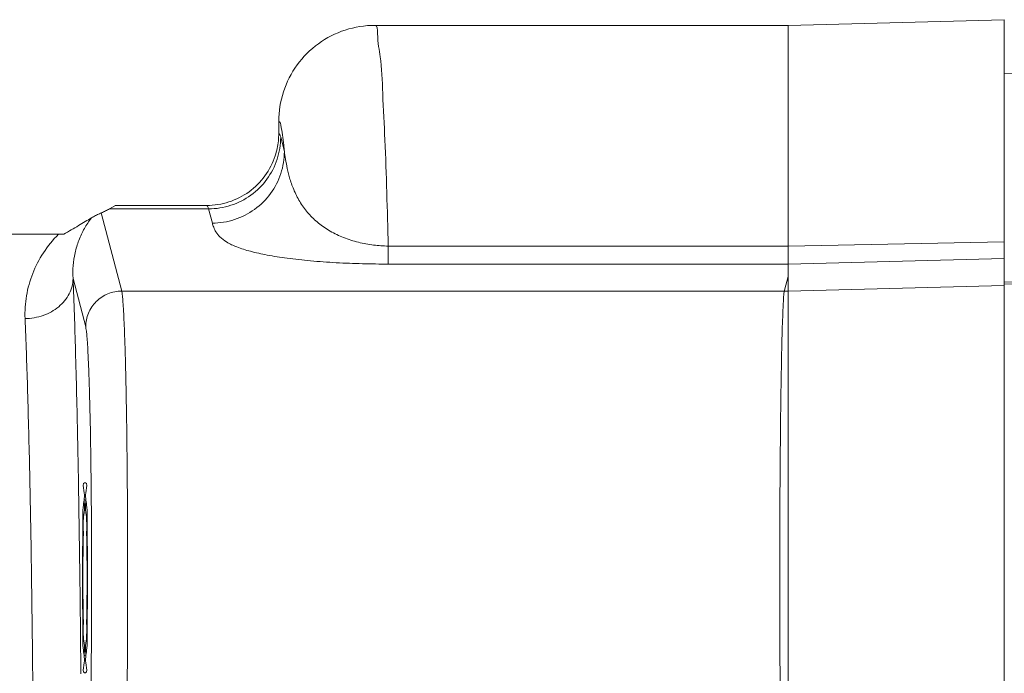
# Model space of a CAD drawing. Header units: millimetres. Extents: x -15538 to -14053, y -265397 to -264347.
# Tile 21 of 35: x -14459.96 to -14457.91, y -264925.01 to -264923.65. Entities that reach past the tile are written whole.
import ezdxf

# ---------------------------------------------------------------- set-up
doc = ezdxf.new("R2010")
doc.units = ezdxf.units.MM
doc.linetypes.add('ACAD_ISO08W100', pattern=[36, 24, -3, 6, -3])
doc.layers.get('0').update_dxf_attribs({"color": 20, "lineweight": 35})
doc.layers.add('-- CO_rury', color=51, linetype='Continuous', lineweight=9)

# ---------------------------------------------------------------- blocks, each defined once
blk = doc.blocks.new('-- CIEPŁOMIERZ ECHO II_15')
at = {"color": 50}
for points in [[(10.1589, 4.898), (10.1589, 4.898), (10.19, 3.71), (10.19, 3.71)], [(9.7263, 4.6757), (9.7263, 4.6757), (9.7516, 3.71), (9.7516, 3.71)], [(9.756, 3.71), (9.756, 3.71), (9.7372, 4.6757), (9.7372, 4.6757)], [(8.621, 3.71), (8.621, 3.71), (9.7486, 3.71), (9.7486, 3.71)], [(9.7368, 3.26), (9.7368, 3.26), (9.7486, 3.71), (9.7486, 3.71)], [(9.7486, 3.71), (9.7486, 3.71), (9.7516, 3.71), (9.7516, 3.71)], [(9.7516, 3.71), (9.7516, 3.71), (9.8047, 3.71), (9.8047, 3.71)], [(9.793, 3.26), (9.793, 3.26), (9.8047, 3.71), (9.8047, 3.71)], [(9.8393, 3.71), (9.8393, 3.71), (9.8047, 3.71), (9.8047, 3.71)], [(9.8305, 3.26), (9.8305, 3.26), (9.8393, 3.71), (9.8393, 3.71)], [(9.8393, 3.71), (9.8393, 3.71), (10.1629, 3.71), (10.1629, 3.71)], [(10.1629, 3.71), (10.1629, 3.71), (10.1992, 3.71), (10.1992, 3.71)], [(10.1992, 3.71), (10.1992, 3.71), (10.3018, 3.71), (10.3018, 3.71)], [(10.29, 3.26), (10.29, 3.26), (10.3018, 3.71), (10.3018, 3.71)], [(8.9476, 3.26), (8.9476, 3.26), (8.6864, 3.26), (8.6864, 3.26)], [(8.9398, 3.26), (8.9398, 3.26), (8.9423, 3.26), (8.9423, 3.26)], [(8.9423, 3.26), (8.9423, 3.26), (9.1194, 3.26), (9.1194, 3.26)], [(9.1398, 3.26), (9.1398, 3.26), (8.9476, 3.26), (8.9476, 3.26)], [(9.1194, 3.26), (9.1194, 3.26), (9.1645, 3.26), (9.1645, 3.26)], [(9.1437, 3.26), (9.1437, 3.26), (9.1398, 3.26), (9.1398, 3.26)], [(9.3398, 3.26), (9.3398, 3.26), (9.1437, 3.26), (9.1437, 3.26)], [(9.1645, 3.26), (9.1645, 3.26), (9.3398, 3.26), (9.3398, 3.26)], [(9.3398, 3.26), (9.3398, 3.26), (9.3414, 3.26), (9.3414, 3.26)], [(9.6654, 3.26), (9.6654, 3.26), (9.3398, 3.26), (9.3398, 3.26)], [(9.3414, 3.26), (9.3414, 3.26), (9.6654, 3.26), (9.6654, 3.26)], [(9.6654, 3.26), (9.6654, 3.26), (9.6667, 3.26), (9.6667, 3.26)], [(9.6667, 3.26), (9.6667, 3.26), (9.6654, 3.26), (9.6654, 3.26)], [(9.6667, 3.26), (9.6667, 3.26), (9.6821, 3.26), (9.6821, 3.26)], [(9.6821, 3.26), (9.6821, 3.26), (9.6667, 3.26), (9.6667, 3.26)], [(9.6821, 3.26), (9.6821, 3.26), (9.6856, 3.26), (9.6856, 3.26)], [(9.6856, 3.26), (9.6856, 3.26), (9.6821, 3.26), (9.6821, 3.26)], [(9.6856, 3.26), (9.6856, 3.26), (9.6982, 3.26), (9.6982, 3.26)], [(9.6982, 3.26), (9.6982, 3.26), (9.6856, 3.26), (9.6856, 3.26)], [(9.6982, 3.26), (9.6982, 3.26), (9.7014, 3.26), (9.7014, 3.26)], [(9.7014, 3.26), (9.7014, 3.26), (9.6982, 3.26), (9.6982, 3.26)], [(9.7014, 3.26), (9.7014, 3.26), (9.7119, 3.26), (9.7119, 3.26)], [(9.7119, 3.26), (9.7119, 3.26), (9.7014, 3.26), (9.7014, 3.26)], [(9.7119, 3.26), (9.7119, 3.26), (9.7146, 3.26), (9.7146, 3.26)], [(9.7129, 3.26), (9.7129, 3.26), (9.7119, 3.26), (9.7119, 3.26)], [(9.7146, 3.26), (9.7146, 3.26), (9.7129, 3.26), (9.7129, 3.26)], [(9.7146, 3.26), (9.7146, 3.26), (9.7229, 3.26), (9.7229, 3.26)], [(9.7229, 3.26), (9.7229, 3.26), (9.7146, 3.26), (9.7146, 3.26)], [(9.7229, 3.26), (9.7229, 3.26), (9.7249, 3.26), (9.7249, 3.26)], [(9.7249, 3.26), (9.7249, 3.26), (9.7229, 3.26), (9.7229, 3.26)], [(9.7249, 3.26), (9.7249, 3.26), (9.7368, 3.26), (9.7368, 3.26)], [(9.7313, 3.26), (9.7313, 3.26), (9.7249, 3.26), (9.7249, 3.26)], [(9.7367, 3.26), (9.7367, 3.26), (9.7313, 3.26), (9.7313, 3.26)], [(9.7367, 3.26), (9.7367, 3.26), (9.7502, 3.26), (9.7502, 3.26)], [(9.7368, 3.2521), (9.7368, 3.2547), (9.7368, 3.2574), (9.7367, 3.26)], [(9.7368, 3.26), (9.7368, 3.26), (9.767, 3.26), (9.767, 3.26)], [(9.7388, 3.2526), (9.7388, 3.2526), (9.767, 3.26), (9.767, 3.26)], [(9.7502, 3.26), (9.7502, 3.26), (9.767, 3.26), (9.767, 3.26)], [(9.767, 3.26), (9.767, 3.26), (9.793, 3.26), (9.793, 3.26)], [(9.793, 3.26), (9.793, 3.26), (9.767, 3.26), (9.767, 3.26)], [(9.793, 3.26), (9.793, 3.26), (9.8029, 3.26), (9.8029, 3.26)], [(9.7944, 3.26), (9.7944, 3.26), (9.793, 3.26), (9.793, 3.26)], [(9.793, 3.065), (9.793, 3.065), (9.793, 3.26), (9.793, 3.26)], [(9.7966, 3.26), (9.7966, 3.26), (9.7944, 3.26), (9.7944, 3.26)], [(9.7994, 3.26), (9.7994, 3.26), (9.7966, 3.26), (9.7966, 3.26)], [(9.8004, 3.26), (9.8004, 3.26), (9.7994, 3.26), (9.7994, 3.26)], [(9.8033, 3.26), (9.8033, 3.26), (9.8004, 3.26), (9.8004, 3.26)], [(9.8029, 3.26), (9.8029, 3.26), (9.8072, 3.26), (9.8072, 3.26)], [(9.8074, 3.26), (9.8074, 3.26), (9.8033, 3.26), (9.8033, 3.26)], [(9.8072, 3.26), (9.8072, 3.26), (9.8121, 3.26), (9.8121, 3.26)], [(9.8121, 3.26), (9.8121, 3.26), (9.8074, 3.26), (9.8074, 3.26)], [(9.8121, 3.26), (9.8121, 3.26), (9.8305, 3.26), (9.8305, 3.26)], [(9.8305, 3.26), (9.8305, 3.26), (9.8121, 3.26), (9.8121, 3.26)], [(10.1102, 3.26), (10.1102, 3.26), (9.8305, 3.26), (9.8305, 3.26)], [(9.8305, 3.26), (9.8305, 3.26), (9.8969, 3.26), (9.8969, 3.26)], [(9.8305, 2.428), (9.8305, 2.428), (9.8305, 3.26), (9.8305, 3.26)], [(9.8969, 3.26), (9.8969, 3.26), (10.11, 3.26), (10.11, 3.26)], [(10.11, 3.26), (10.11, 3.26), (10.1161, 3.26), (10.1161, 3.26)], [(10.2899, 3.26), (10.2899, 3.26), (10.1102, 3.26), (10.1102, 3.26)], [(10.1161, 3.26), (10.1161, 3.26), (10.2899, 3.26), (10.2899, 3.26)], [(10.29, 3.26), (10.29, 3.26), (10.2899, 3.26), (10.2899, 3.26)], [(10.29, 3.26), (10.29, 3.26), (10.29, 2.4001), (10.29, 2.4001)], [(9.7098, 3.2499), (9.7188, 3.2502), (9.7279, 3.2506), (9.7368, 3.2521)], [(9.7368, 3.2521), (9.7368, 3.2521), (9.7386, 3.2526), (9.7386, 3.2526)], [(9.7368, 3.2521), (9.7368, 3.2521), (9.7368, 1.8731), (9.7368, 1.8731)], [(9.7386, 3.2526), (9.7386, 3.2526), (9.7388, 3.2526), (9.7388, 3.2526)], [(9.793, 2.428), (9.793, 2.428), (9.793, 3.065), (9.793, 3.065)], [(9.8305, 2.428), (9.8305, 2.428), (9.793, 2.428), (9.793, 2.428)], [(10.0405, 2.2105), (10.0362, 2.2109), (10.0319, 2.2113), (10.0275, 2.2117)], [(10.0571, 2.204), (10.0571, 2.204), (10.0275, 2.2117), (10.0275, 2.2117)], [(10.065, 2.2), (10.0598, 2.2), (10.0545, 2.1997), (10.0493, 2.1992)], [(10.0899, 2.2), (10.0899, 2.2), (10.0651, 2.2), (10.0651, 2.2)], [(9.9079, 2.0541), (9.9079, 2.0541), (9.8783, 2.0618), (9.8783, 2.0618)], [(9.9079, 1.8474), (9.9079, 1.8474), (9.9079, 2.0541), (9.9079, 2.0541)], [(9.915, 1.8594), (9.915, 1.8594), (9.915, 2.0499), (9.915, 2.0499)], [(9.8996, 1.8307), (9.8996, 1.8307), (9.7368, 1.8731), (9.7368, 1.8731)], [(9.915, 1.86), (9.915, 1.86), (9.9079, 1.8474), (9.9079, 1.8474)], [(9.915, 1.86), (9.915, 1.86), (9.9145, 1.8591), (9.9145, 1.8591)], [(9.1418, 1.8105), (9.1418, 1.8105), (9.1114, 1.8105), (9.1114, 1.8105)], [(9.1397, 1.7861), (9.073, 1.7869), (9.0064, 1.7875), (8.9398, 1.7881)], [(9.123, 1.801), (9.123, 1.801), (9.1567, 1.801), (9.1567, 1.801)], [(9.1567, 1.7925), (9.1567, 1.7925), (9.123, 1.7925), (9.123, 1.7925)], [(9.1515, 1.7859), (9.1515, 1.7859), (9.1397, 1.7861), (9.1397, 1.7861)], [(9.3396, 1.7831), (9.2769, 1.7842), (9.2142, 1.7851), (9.1515, 1.7859)], [(9.7629, 1.7719), (9.7629, 1.7719), (9.6622, 1.7982), (9.6622, 1.7982)], [(9.855, 1.7415), (9.855, 1.7415), (9.855, 1.7524), (9.855, 1.7524)], [(9.855, 1.2571), (9.855, 1.2571), (9.855, 1.7415), (9.855, 1.7415)]]:
    blk.add_open_spline(points, degree=3, dxfattribs=at)
for points, knots in [([(8.6881, 3.2463), (8.7088, 3.2459), (8.7294, 3.2455), (8.75, 3.2452), (8.75, 3.2452), (8.7859, 3.2447), (8.8218, 3.2443), (8.8577, 3.2439), (8.8577, 3.2439), (8.8981, 3.2436), (8.9385, 3.2433), (8.9789, 3.2431), (8.9789, 3.2431), (9.0217, 3.2429), (9.0646, 3.2428), (9.1075, 3.2427), (9.1075, 3.2427), (9.1509, 3.2427), (9.1943, 3.2427), (9.2377, 3.2428), (9.2377, 3.2428), (9.2796, 3.243), (9.3215, 3.2432), (9.3634, 3.2434), (9.3634, 3.2434), (9.4017, 3.2437), (9.44, 3.2441), (9.4784, 3.2445), (9.4784, 3.2445), (9.5114, 3.2449), (9.5444, 3.2454), (9.5774, 3.246), (9.5774, 3.246), (9.6035, 3.2465), (9.6297, 3.247), (9.6558, 3.2478), (9.6558, 3.2478), (9.6738, 3.2484), (9.6918, 3.2492), (9.7098, 3.2499)], [0, 0, 0, 0, 0.1, 0.1, 0.1, 0.1, 0.2, 0.2, 0.2, 0.2, 0.3, 0.3, 0.3, 0.3, 0.4, 0.4, 0.4, 0.4, 0.5, 0.5, 0.5, 0.5, 0.6, 0.6, 0.6, 0.6, 0.7, 0.7, 0.7, 0.7, 0.8, 0.8, 0.8, 0.8, 0.9, 0.9, 0.9, 0.9, 1, 1, 1, 1]), ([(9.8783, 2.0618), (9.8753, 2.0626), (9.8723, 2.0634), (9.8695, 2.0646), (9.8695, 2.0646), (9.8662, 2.0658), (9.863, 2.0673), (9.8599, 2.0692), (9.8599, 2.0692), (9.8562, 2.0715), (9.8528, 2.0742), (9.8498, 2.0773), (9.8498, 2.0773), (9.8456, 2.0815), (9.8421, 2.0863), (9.839, 2.0914), (9.839, 2.0914), (9.8349, 2.0982), (9.8315, 2.1055), (9.8286, 2.113), (9.8286, 2.113), (9.8251, 2.1221), (9.8221, 2.1315), (9.8196, 2.141), (9.8196, 2.141), (9.8165, 2.1524), (9.814, 2.164), (9.8118, 2.1756), (9.8118, 2.1756), (9.8092, 2.1894), (9.807, 2.2034), (9.8051, 2.2174), (9.8051, 2.2174), (9.803, 2.2336), (9.8012, 2.2498), (9.7998, 2.2661), (9.7998, 2.2661), (9.7982, 2.2838), (9.7969, 2.3015), (9.7959, 2.3193), (9.7959, 2.3193), (9.7949, 2.3377), (9.7942, 2.3561), (9.7937, 2.3745), (9.7937, 2.3745), (9.7932, 2.3923), (9.793, 2.4102), (9.793, 2.428)], [0, 0, 0, 0, 0.083333, 0.083333, 0.083333, 0.083333, 0.166667, 0.166667, 0.166667, 0.166667, 0.25, 0.25, 0.25, 0.25, 0.333333, 0.333333, 0.333333, 0.333333, 0.416667, 0.416667, 0.416667, 0.416667, 0.5, 0.5, 0.5, 0.5, 0.583333, 0.583333, 0.583333, 0.583333, 0.666667, 0.666667, 0.666667, 0.666667, 0.75, 0.75, 0.75, 0.75, 0.833333, 0.833333, 0.833333, 0.833333, 0.916667, 0.916667, 0.916667, 0.916667, 1, 1, 1, 1]), ([(9.8305, 2.428), (9.8678, 2.427), (9.905, 2.4259), (9.9423, 2.4248), (9.9423, 2.4248), (9.9788, 2.4237), (10.0154, 2.4225), (10.0514, 2.4209), (10.0514, 2.4209), (10.0835, 2.4195), (10.115, 2.4177), (10.1483, 2.4164), (10.1483, 2.4164), (10.1746, 2.4153), (10.2019, 2.4145), (10.2245, 2.4113), (10.2245, 2.4113), (10.2391, 2.4092), (10.2516, 2.406), (10.2732, 2.4058), (10.2732, 2.4058), (10.281, 2.4057), (10.29, 2.406), (10.29, 2.4001)], [0, 0, 0, 0, 0.166667, 0.166667, 0.166667, 0.166667, 0.333333, 0.333333, 0.333333, 0.333333, 0.5, 0.5, 0.5, 0.5, 0.666667, 0.666667, 0.666667, 0.666667, 0.833333, 0.833333, 0.833333, 0.833333, 1, 1, 1, 1]), ([(10.0275, 2.2117), (10.0221, 2.2125), (10.0167, 2.2133), (10.0113, 2.2142), (10.0113, 2.2142), (10.0049, 2.2153), (9.9985, 2.2165), (9.9922, 2.2178), (9.9922, 2.2178), (9.9848, 2.2194), (9.9774, 2.2213), (9.9701, 2.2234), (9.9701, 2.2234), (9.9617, 2.2259), (9.9534, 2.2289), (9.9453, 2.2324), (9.9453, 2.2324), (9.9367, 2.2361), (9.9282, 2.2405), (9.9202, 2.2456), (9.9202, 2.2456), (9.9124, 2.2505), (9.9049, 2.2561), (9.8979, 2.2623), (9.8979, 2.2623), (9.8909, 2.2685), (9.8844, 2.2753), (9.8784, 2.2826), (9.8784, 2.2826), (9.8722, 2.2902), (9.8666, 2.2984), (9.8617, 2.3069), (9.8617, 2.3069), (9.8564, 2.3159), (9.8519, 2.3253), (9.8481, 2.335), (9.8481, 2.335), (9.8441, 2.345), (9.8409, 2.3553), (9.8383, 2.3657), (9.8383, 2.3657), (9.8357, 2.3761), (9.8338, 2.3867), (9.8325, 2.3974), (9.8325, 2.3974), (9.8313, 2.4075), (9.8306, 2.4178), (9.8305, 2.428)], [0, 0, 0, 0, 0.083333, 0.083333, 0.083333, 0.083333, 0.166667, 0.166667, 0.166667, 0.166667, 0.25, 0.25, 0.25, 0.25, 0.333333, 0.333333, 0.333333, 0.333333, 0.416667, 0.416667, 0.416667, 0.416667, 0.5, 0.5, 0.5, 0.5, 0.583333, 0.583333, 0.583333, 0.583333, 0.666667, 0.666667, 0.666667, 0.666667, 0.75, 0.75, 0.75, 0.75, 0.833333, 0.833333, 0.833333, 0.833333, 0.916667, 0.916667, 0.916667, 0.916667, 1, 1, 1, 1]), ([(10.29, 2.4001), (10.29, 2.3792), (10.2867, 2.3582), (10.2802, 2.3383), (10.2802, 2.3383), (10.2737, 2.3183), (10.2641, 2.2994), (10.2518, 2.2825), (10.2518, 2.2825), (10.2395, 2.2655), (10.2245, 2.2505), (10.2076, 2.2382), (10.2076, 2.2382), (10.1906, 2.2259), (10.1717, 2.2163), (10.1518, 2.2098), (10.1518, 2.2098), (10.1319, 2.2033), (10.1109, 2.2), (10.09, 2.2)], [0, 0, 0, 0, 0.2, 0.2, 0.2, 0.2, 0.4, 0.4, 0.4, 0.4, 0.6, 0.6, 0.6, 0.6, 0.8, 0.8, 0.8, 0.8, 1, 1, 1, 1]), ([(10.0275, 2.2117), (10.012, 2.2117), (9.9963, 2.2092), (9.9815, 2.2043), (9.9815, 2.2043), (9.9666, 2.1994), (9.9526, 2.1922), (9.9399, 2.1829), (9.9399, 2.1829), (9.9273, 2.1737), (9.9161, 2.1625), (9.9069, 2.1498), (9.9069, 2.1498), (9.8977, 2.1371), (9.8905, 2.123), (9.8857, 2.108), (9.8857, 2.108), (9.8809, 2.0931), (9.8783, 2.0774), (9.8783, 2.0618)], [0, 0, 0, 0, 0.2, 0.2, 0.2, 0.2, 0.4, 0.4, 0.4, 0.4, 0.6, 0.6, 0.6, 0.6, 0.8, 0.8, 0.8, 0.8, 1, 1, 1, 1]), ([(10.0571, 2.204), (10.0416, 2.204), (10.0259, 2.2014), (10.0111, 2.1966), (10.0111, 2.1966), (9.9962, 2.1917), (9.9821, 2.1845), (9.9695, 2.1752), (9.9695, 2.1752), (9.9569, 2.166), (9.9457, 2.1548), (9.9365, 2.1421), (9.9365, 2.1421), (9.9273, 2.1294), (9.9201, 2.1152), (9.9153, 2.1003), (9.9153, 2.1003), (9.9104, 2.0854), (9.9079, 2.0697), (9.9079, 2.0541)], [0, 0, 0, 0, 0.2, 0.2, 0.2, 0.2, 0.4, 0.4, 0.4, 0.4, 0.6, 0.6, 0.6, 0.6, 0.8, 0.8, 0.8, 0.8, 1, 1, 1, 1]), ([(10.0493, 2.1992), (10.0389, 2.1981), (10.0286, 2.1959), (10.0186, 2.1926), (10.0186, 2.1926), (10.0037, 2.1878), (9.9895, 2.1806), (9.9768, 2.1713), (9.9768, 2.1713), (9.9641, 2.1621), (9.9529, 2.1508), (9.9436, 2.1381), (9.9436, 2.1381), (9.9344, 2.1254), (9.9272, 2.1113), (9.9223, 2.0963), (9.9223, 2.0963), (9.9175, 2.0813), (9.915, 2.0656), (9.915, 2.0499)], [0, 0, 0, 0, 0.2, 0.2, 0.2, 0.2, 0.4, 0.4, 0.4, 0.4, 0.6, 0.6, 0.6, 0.6, 0.8, 0.8, 0.8, 0.8, 1, 1, 1, 1]), ([(10.0405, 2.2105), (10.0477, 2.2098), (10.0554, 2.2089), (10.062, 2.2079), (10.062, 2.2079), (10.0686, 2.2069), (10.0741, 2.2058), (10.0831, 2.204), (10.0831, 2.204), (10.0865, 2.2034), (10.0903, 2.2026), (10.0899, 2.2)], [0, 0, 0, 0, 0.333333, 0.333333, 0.333333, 0.333333, 0.666667, 0.666667, 0.666667, 0.666667, 1, 1, 1, 1]), ([(10.0651, 2.2), (10.065, 2.2009), (10.064, 2.2015), (10.0631, 2.2019), (10.0631, 2.2019), (10.061, 2.203), (10.0592, 2.2035), (10.0571, 2.204)], [0, 0, 0, 0, 0.5, 0.5, 0.5, 0.5, 1, 1, 1, 1]), ([(9.915, 2.0499), (9.915, 2.0508), (9.9142, 2.0514), (9.9134, 2.0519), (9.9134, 2.0519), (9.9115, 2.0531), (9.9098, 2.0535), (9.9079, 2.0541)], [0, 0, 0, 0, 0.5, 0.5, 0.5, 0.5, 1, 1, 1, 1]), ([(9.7368, 1.8731), (9.7345, 1.8737), (9.7321, 1.874), (9.7296, 1.8743), (9.7296, 1.8743), (9.7257, 1.8748), (9.7218, 1.8751), (9.7179, 1.8755), (9.7179, 1.8755), (9.7122, 1.8759), (9.7064, 1.8763), (9.7007, 1.8767), (9.7007, 1.8767), (9.6926, 1.8771), (9.6845, 1.8775), (9.6765, 1.8779), (9.6765, 1.8779), (9.6653, 1.8784), (9.6541, 1.8789), (9.6429, 1.8793), (9.6429, 1.8793), (9.6277, 1.8798), (9.6125, 1.8803), (9.5972, 1.8807), (9.5972, 1.8807), (9.5768, 1.8812), (9.5564, 1.8817), (9.536, 1.8821), (9.536, 1.8821), (9.5093, 1.8826), (9.4827, 1.8831), (9.456, 1.8835), (9.456, 1.8835), (9.4236, 1.8839), (9.3912, 1.8843), (9.3588, 1.8846), (9.3588, 1.8846), (9.3229, 1.8849), (9.287, 1.8851), (9.2512, 1.8853), (9.2512, 1.8853), (9.2148, 1.8854), (9.1785, 1.8855), (9.1421, 1.8855), (9.1421, 1.8855), (9.1086, 1.8855), (9.075, 1.8855), (9.0414, 1.8853), (9.0414, 1.8853), (9.0125, 1.8852), (8.9836, 1.8851), (8.9547, 1.8849), (8.9547, 1.8849), (8.9306, 1.8847), (8.9064, 1.8844), (8.8822, 1.8842), (8.8822, 1.8842), (8.8622, 1.884), (8.8421, 1.8837), (8.822, 1.8834), (8.822, 1.8834), (8.8052, 1.8832), (8.7885, 1.8829), (8.7717, 1.8826), (8.7717, 1.8826), (8.7576, 1.8824), (8.7434, 1.8821), (8.7293, 1.8818), (8.7293, 1.8818), (8.7172, 1.8815), (8.705, 1.8813), (8.6928, 1.8809), (8.6928, 1.8809), (8.6821, 1.8807), (8.6714, 1.8804), (8.6607, 1.88)], [0, 0, 0, 0, 0.052632, 0.052632, 0.052632, 0.052632, 0.105263, 0.105263, 0.105263, 0.105263, 0.157895, 0.157895, 0.157895, 0.157895, 0.210526, 0.210526, 0.210526, 0.210526, 0.263158, 0.263158, 0.263158, 0.263158, 0.315789, 0.315789, 0.315789, 0.315789, 0.368421, 0.368421, 0.368421, 0.368421, 0.421053, 0.421053, 0.421053, 0.421053, 0.473684, 0.473684, 0.473684, 0.473684, 0.526316, 0.526316, 0.526316, 0.526316, 0.578947, 0.578947, 0.578947, 0.578947, 0.631579, 0.631579, 0.631579, 0.631579, 0.684211, 0.684211, 0.684211, 0.684211, 0.736842, 0.736842, 0.736842, 0.736842, 0.789474, 0.789474, 0.789474, 0.789474, 0.842105, 0.842105, 0.842105, 0.842105, 0.894737, 0.894737, 0.894737, 0.894737, 0.947368, 0.947368, 0.947368, 0.947368, 1, 1, 1, 1]), ([(9.6622, 1.7982), (9.6719, 1.7982), (9.6817, 1.8002), (9.6907, 1.8039), (9.6907, 1.8039), (9.6998, 1.8077), (9.708, 1.8133), (9.7149, 1.8202), (9.7149, 1.8202), (9.7218, 1.8271), (9.7274, 1.8354), (9.7311, 1.8445), (9.7311, 1.8445), (9.7348, 1.8536), (9.7368, 1.8634), (9.7368, 1.8731)], [0, 0, 0, 0, 0.25, 0.25, 0.25, 0.25, 0.5, 0.5, 0.5, 0.5, 0.75, 0.75, 0.75, 0.75, 1, 1, 1, 1]), ([(9.9079, 1.8474), (9.9064, 1.8448), (9.905, 1.8422), (9.9037, 1.8395), (9.9037, 1.8395), (9.9023, 1.8366), (9.9009, 1.8337), (9.8996, 1.8307)], [0, 0, 0, 0, 0.5, 0.5, 0.5, 0.5, 1, 1, 1, 1]), ([(9.8892, 1.8104), (9.89, 1.8118), (9.8909, 1.8132), (9.8916, 1.8147), (9.8916, 1.8147), (9.8924, 1.8161), (9.8931, 1.8174), (9.8938, 1.8188), (9.8938, 1.8188), (9.8945, 1.8202), (9.8952, 1.8215), (9.8959, 1.8229), (9.8959, 1.8229), (9.8965, 1.8242), (9.8971, 1.8255), (9.8978, 1.8268), (9.8978, 1.8268), (9.8984, 1.8281), (9.899, 1.8294), (9.8996, 1.8307)], [0, 0, 0, 0, 0.2, 0.2, 0.2, 0.2, 0.4, 0.4, 0.4, 0.4, 0.6, 0.6, 0.6, 0.6, 0.8, 0.8, 0.8, 0.8, 1, 1, 1, 1]), ([(9.1114, 1.8105), (9.0922, 1.8105), (9.0729, 1.8104), (9.0536, 1.8104), (9.0536, 1.8104), (9.0284, 1.8102), (9.0031, 1.8101), (8.9779, 1.8099), (8.9779, 1.8099), (8.9567, 1.8097), (8.9356, 1.8095), (8.9144, 1.8092), (8.9144, 1.8092), (8.8969, 1.809), (8.8793, 1.8087), (8.8617, 1.8085), (8.8617, 1.8085), (8.847, 1.8082), (8.8324, 1.8079), (8.8177, 1.8077), (8.8177, 1.8077), (8.8054, 1.8074), (8.793, 1.8071), (8.7806, 1.8068), (8.7806, 1.8068), (8.77, 1.8066), (8.7593, 1.8063), (8.7487, 1.806), (8.7487, 1.806), (8.7393, 1.8057), (8.7299, 1.8054), (8.7206, 1.8051)], [0, 0, 0, 0, 0.125, 0.125, 0.125, 0.125, 0.25, 0.25, 0.25, 0.25, 0.375, 0.375, 0.375, 0.375, 0.5, 0.5, 0.5, 0.5, 0.625, 0.625, 0.625, 0.625, 0.75, 0.75, 0.75, 0.75, 0.875, 0.875, 0.875, 0.875, 1, 1, 1, 1]), ([(9.6622, 1.7982), (9.6601, 1.7987), (9.658, 1.799), (9.6559, 1.7993), (9.6559, 1.7993), (9.6525, 1.7998), (9.6491, 1.8002), (9.6457, 1.8005), (9.6457, 1.8005), (9.6406, 1.801), (9.6356, 1.8013), (9.6306, 1.8017), (9.6306, 1.8017), (9.6235, 1.8022), (9.6165, 1.8026), (9.6094, 1.8029), (9.6094, 1.8029), (9.5996, 1.8035), (9.5898, 1.8039), (9.58, 1.8043), (9.58, 1.8043), (9.5667, 1.8048), (9.5534, 1.8053), (9.5401, 1.8057), (9.5401, 1.8057), (9.5222, 1.8062), (9.5044, 1.8067), (9.4865, 1.8071), (9.4865, 1.8071), (9.4632, 1.8077), (9.4398, 1.8081), (9.4165, 1.8085), (9.4165, 1.8085), (9.3881, 1.8089), (9.3598, 1.8093), (9.3314, 1.8096), (9.3314, 1.8096), (9.3, 1.8099), (9.2686, 1.8101), (9.2372, 1.8103), (9.2372, 1.8103), (9.2054, 1.8105), (9.1736, 1.8105), (9.1418, 1.8105)], [0, 0, 0, 0, 0.090909, 0.090909, 0.090909, 0.090909, 0.181818, 0.181818, 0.181818, 0.181818, 0.272727, 0.272727, 0.272727, 0.272727, 0.363636, 0.363636, 0.363636, 0.363636, 0.454545, 0.454545, 0.454545, 0.454545, 0.545455, 0.545455, 0.545455, 0.545455, 0.636364, 0.636364, 0.636364, 0.636364, 0.727273, 0.727273, 0.727273, 0.727273, 0.818182, 0.818182, 0.818182, 0.818182, 0.909091, 0.909091, 0.909091, 0.909091, 1, 1, 1, 1]), ([(9.8892, 1.8104), (9.8823, 1.8048), (9.8748, 1.7998), (9.867, 1.7954), (9.867, 1.7954), (9.8591, 1.7909), (9.8509, 1.7871), (9.8424, 1.7838), (9.8424, 1.7838), (9.8339, 1.7806), (9.8252, 1.778), (9.8164, 1.776), (9.8164, 1.776), (9.8076, 1.774), (9.7987, 1.7726), (9.7897, 1.7719), (9.7897, 1.7719), (9.7808, 1.7712), (9.7718, 1.7712), (9.7629, 1.7719)], [0, 0, 0, 0, 0.2, 0.2, 0.2, 0.2, 0.4, 0.4, 0.4, 0.4, 0.6, 0.6, 0.6, 0.6, 0.8, 0.8, 0.8, 0.8, 1, 1, 1, 1]), ([(9.855, 1.7524), (9.858, 1.7577), (9.8611, 1.7629), (9.8642, 1.7682), (9.8642, 1.7682), (9.8672, 1.7732), (9.8701, 1.7782), (9.8731, 1.7832), (9.8731, 1.7832), (9.8759, 1.7879), (9.8787, 1.7926), (9.8815, 1.7974), (9.8815, 1.7974), (9.8841, 1.8017), (9.8867, 1.806), (9.8892, 1.8104)], [0, 0, 0, 0, 0.25, 0.25, 0.25, 0.25, 0.5, 0.5, 0.5, 0.5, 0.75, 0.75, 0.75, 0.75, 1, 1, 1, 1]), ([(9.1398, 1.802), (9.1211, 1.802), (9.1022, 1.802), (9.0835, 1.8018), (9.0835, 1.8018), (9.0664, 1.8015), (9.0494, 1.801), (9.0316, 1.8011), (9.0316, 1.8011), (9.017, 1.8013), (9.0017, 1.8019), (8.9888, 1.8002), (8.9888, 1.8002), (8.9794, 1.799), (8.9712, 1.7966), (8.9578, 1.7989), (8.9578, 1.7989), (8.9509, 1.8001), (8.9426, 1.8026), (8.9419, 1.7975), (8.9419, 1.7975), (8.9418, 1.797), (8.9418, 1.7965), (8.9419, 1.796), (8.9419, 1.796), (8.9426, 1.7909), (8.9509, 1.7934), (8.9578, 1.7946), (8.9578, 1.7946), (8.9712, 1.7969), (8.9794, 1.7945), (8.9888, 1.7933), (8.9888, 1.7933), (9.0017, 1.7916), (9.017, 1.7922), (9.0316, 1.7923), (9.0316, 1.7923), (9.0494, 1.7925), (9.0664, 1.792), (9.0835, 1.7917), (9.0835, 1.7917), (9.1022, 1.7915), (9.1211, 1.7915), (9.1398, 1.7915)], [0, 0, 0, 0, 0.090909, 0.090909, 0.090909, 0.090909, 0.181818, 0.181818, 0.181818, 0.181818, 0.272727, 0.272727, 0.272727, 0.272727, 0.363636, 0.363636, 0.363636, 0.363636, 0.454545, 0.454545, 0.454545, 0.454545, 0.545455, 0.545455, 0.545455, 0.545455, 0.636364, 0.636364, 0.636364, 0.636364, 0.727273, 0.727273, 0.727273, 0.727273, 0.818182, 0.818182, 0.818182, 0.818182, 0.909091, 0.909091, 0.909091, 0.909091, 1, 1, 1, 1]), ([(8.9777, 1.7967), (8.9777, 1.7994), (8.982, 1.7986), (8.9857, 1.7981), (8.9857, 1.7981), (8.9962, 1.7966), (9.0019, 1.7983), (9.0087, 1.7992), (9.0087, 1.7992), (9.0192, 1.8007), (9.0322, 1.8002), (9.0446, 1.8002), (9.0446, 1.8002), (9.0602, 1.8001), (9.0748, 1.8006), (9.0898, 1.8008), (9.0898, 1.8008), (9.1008, 1.8009), (9.1119, 1.801), (9.123, 1.801)], [0, 0, 0, 0, 0.2, 0.2, 0.2, 0.2, 0.4, 0.4, 0.4, 0.4, 0.6, 0.6, 0.6, 0.6, 0.8, 0.8, 0.8, 0.8, 1, 1, 1, 1]), ([(9.123, 1.7925), (9.1119, 1.7925), (9.1008, 1.7925), (9.0898, 1.7927), (9.0898, 1.7927), (9.0748, 1.7929), (9.0602, 1.7934), (9.0446, 1.7933), (9.0446, 1.7933), (9.0322, 1.7932), (9.0192, 1.7928), (9.0087, 1.7942), (9.0087, 1.7942), (9.0019, 1.7952), (8.9962, 1.7969), (8.9857, 1.7954), (8.9857, 1.7954), (8.982, 1.7949), (8.9777, 1.7941), (8.9777, 1.7967)], [0, 0, 0, 0, 0.2, 0.2, 0.2, 0.2, 0.4, 0.4, 0.4, 0.4, 0.6, 0.6, 0.6, 0.6, 0.8, 0.8, 0.8, 0.8, 1, 1, 1, 1]), ([(9.1398, 1.7915), (9.1586, 1.7915), (9.1775, 1.7915), (9.1961, 1.7917), (9.1961, 1.7917), (9.2133, 1.792), (9.2303, 1.7925), (9.2481, 1.7923), (9.2481, 1.7923), (9.2627, 1.7922), (9.2779, 1.7916), (9.2909, 1.7933), (9.2909, 1.7933), (9.3003, 1.7945), (9.3084, 1.7969), (9.3218, 1.7946), (9.3218, 1.7946), (9.3288, 1.7934), (9.3371, 1.7909), (9.3378, 1.796), (9.3378, 1.796), (9.3378, 1.7965), (9.3378, 1.797), (9.3378, 1.7975), (9.3378, 1.7975), (9.3371, 1.8026), (9.3288, 1.8001), (9.3218, 1.7989), (9.3218, 1.7989), (9.3084, 1.7966), (9.3003, 1.799), (9.2909, 1.8002), (9.2909, 1.8002), (9.2779, 1.8019), (9.2627, 1.8013), (9.2481, 1.8011), (9.2481, 1.8011), (9.2303, 1.801), (9.2133, 1.8015), (9.1961, 1.8018), (9.1961, 1.8018), (9.1775, 1.802), (9.1586, 1.802), (9.1398, 1.802)], [0, 0, 0, 0, 0.090909, 0.090909, 0.090909, 0.090909, 0.181818, 0.181818, 0.181818, 0.181818, 0.272727, 0.272727, 0.272727, 0.272727, 0.363636, 0.363636, 0.363636, 0.363636, 0.454545, 0.454545, 0.454545, 0.454545, 0.545455, 0.545455, 0.545455, 0.545455, 0.636364, 0.636364, 0.636364, 0.636364, 0.727273, 0.727273, 0.727273, 0.727273, 0.818182, 0.818182, 0.818182, 0.818182, 0.909091, 0.909091, 0.909091, 0.909091, 1, 1, 1, 1]), ([(9.1567, 1.801), (9.1678, 1.801), (9.1789, 1.8009), (9.1899, 1.8008), (9.1899, 1.8008), (9.2049, 1.8006), (9.2195, 1.8001), (9.2351, 1.8002), (9.2351, 1.8002), (9.2475, 1.8002), (9.2605, 1.8007), (9.271, 1.7992), (9.271, 1.7992), (9.2777, 1.7983), (9.2835, 1.7966), (9.294, 1.7981), (9.294, 1.7981), (9.2977, 1.7986), (9.3019, 1.7994), (9.3019, 1.7967)], [0, 0, 0, 0, 0.2, 0.2, 0.2, 0.2, 0.4, 0.4, 0.4, 0.4, 0.6, 0.6, 0.6, 0.6, 0.8, 0.8, 0.8, 0.8, 1, 1, 1, 1]), ([(9.3019, 1.7967), (9.3019, 1.7941), (9.2977, 1.7949), (9.294, 1.7954), (9.294, 1.7954), (9.2835, 1.7969), (9.2777, 1.7952), (9.271, 1.7942), (9.271, 1.7942), (9.2605, 1.7928), (9.2475, 1.7932), (9.2351, 1.7933), (9.2351, 1.7933), (9.2195, 1.7934), (9.2049, 1.7929), (9.1899, 1.7927), (9.1899, 1.7927), (9.1789, 1.7925), (9.1678, 1.7925), (9.1567, 1.7925)], [0, 0, 0, 0, 0.2, 0.2, 0.2, 0.2, 0.4, 0.4, 0.4, 0.4, 0.6, 0.6, 0.6, 0.6, 0.8, 0.8, 0.8, 0.8, 1, 1, 1, 1]), ([(9.7629, 1.7719), (9.7128, 1.7739), (9.6627, 1.7755), (9.6126, 1.777), (9.6126, 1.777), (9.5521, 1.7787), (9.4916, 1.7801), (9.4311, 1.7813), (9.4311, 1.7813), (9.4006, 1.782), (9.3701, 1.7825), (9.3396, 1.7831)], [0, 0, 0, 0, 0.333333, 0.333333, 0.333333, 0.333333, 0.666667, 0.666667, 0.666667, 0.666667, 1, 1, 1, 1]), ([(9.7629, 1.7719), (9.752, 1.7717), (9.7411, 1.7689), (9.7312, 1.7639), (9.7312, 1.7639), (9.7208, 1.7586), (9.7117, 1.751), (9.7043, 1.7421), (9.7043, 1.7421), (9.6963, 1.7326), (9.6903, 1.7216), (9.6861, 1.7099), (9.6861, 1.7099), (9.6818, 1.6977), (9.6796, 1.6848), (9.6794, 1.6719)], [0, 0, 0, 0, 0.25, 0.25, 0.25, 0.25, 0.5, 0.5, 0.5, 0.5, 0.75, 0.75, 0.75, 0.75, 1, 1, 1, 1]), ([(9.855, 1.7415), (9.8433, 1.7297), (9.8303, 1.7192), (9.8164, 1.7101), (9.8164, 1.7101), (9.8028, 1.7012), (9.7883, 1.6938), (9.7732, 1.6879), (9.7732, 1.6879), (9.7583, 1.682), (9.7428, 1.6777), (9.727, 1.675), (9.727, 1.675), (9.7113, 1.6723), (9.6953, 1.6713), (9.6794, 1.6719)], [0, 0, 0, 0, 0.25, 0.25, 0.25, 0.25, 0.5, 0.5, 0.5, 0.5, 0.75, 0.75, 0.75, 0.75, 1, 1, 1, 1]), ([(9.6794, 1.6719), (9.6325, 1.6739), (9.5855, 1.6756), (9.5386, 1.677), (9.5386, 1.677), (9.4821, 1.6787), (9.4255, 1.6801), (9.369, 1.6814), (9.369, 1.6814), (9.3047, 1.6828), (9.2404, 1.684), (9.1761, 1.685), (9.1761, 1.685), (9.1061, 1.686), (9.0361, 1.6869), (8.9661, 1.6876), (8.9661, 1.6876), (8.8922, 1.6883), (8.8182, 1.6889), (8.7443, 1.6892), (8.7443, 1.6892), (8.6682, 1.6896), (8.5921, 1.6898), (8.516, 1.6899), (8.516, 1.6899), (8.4391, 1.6899), (8.3621, 1.6898), (8.2852, 1.6895)], [0, 0, 0, 0, 0.142857, 0.142857, 0.142857, 0.142857, 0.285714, 0.285714, 0.285714, 0.285714, 0.428571, 0.428571, 0.428571, 0.428571, 0.571429, 0.571429, 0.571429, 0.571429, 0.714286, 0.714286, 0.714286, 0.714286, 0.857143, 0.857143, 0.857143, 0.857143, 1, 1, 1, 1])]:
    blk.add_open_spline(points, degree=3, knots=knots, dxfattribs=at)
blk = doc.blocks.new('*U187')
at = {"linetype": 'Continuous', "lineweight": 0}
blk.add_blockref('-- CIEPŁOMIERZ ECHO II_15', (2.6184, -0.0025), dxfattribs=at)

msp = doc.modelspace()

# ---------------------------------------------------------------- block references
at = {"layer": '-- CO_rury', "linetype": 'ACAD_ISO08W100', "ltscale": 20, "xscale": -1, "rotation": 269.9999999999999}
msp.add_blockref('*U187', (-14461.6211, -264936.5721, 0), dxfattribs=at)

doc.saveas('drawing.dxf')
